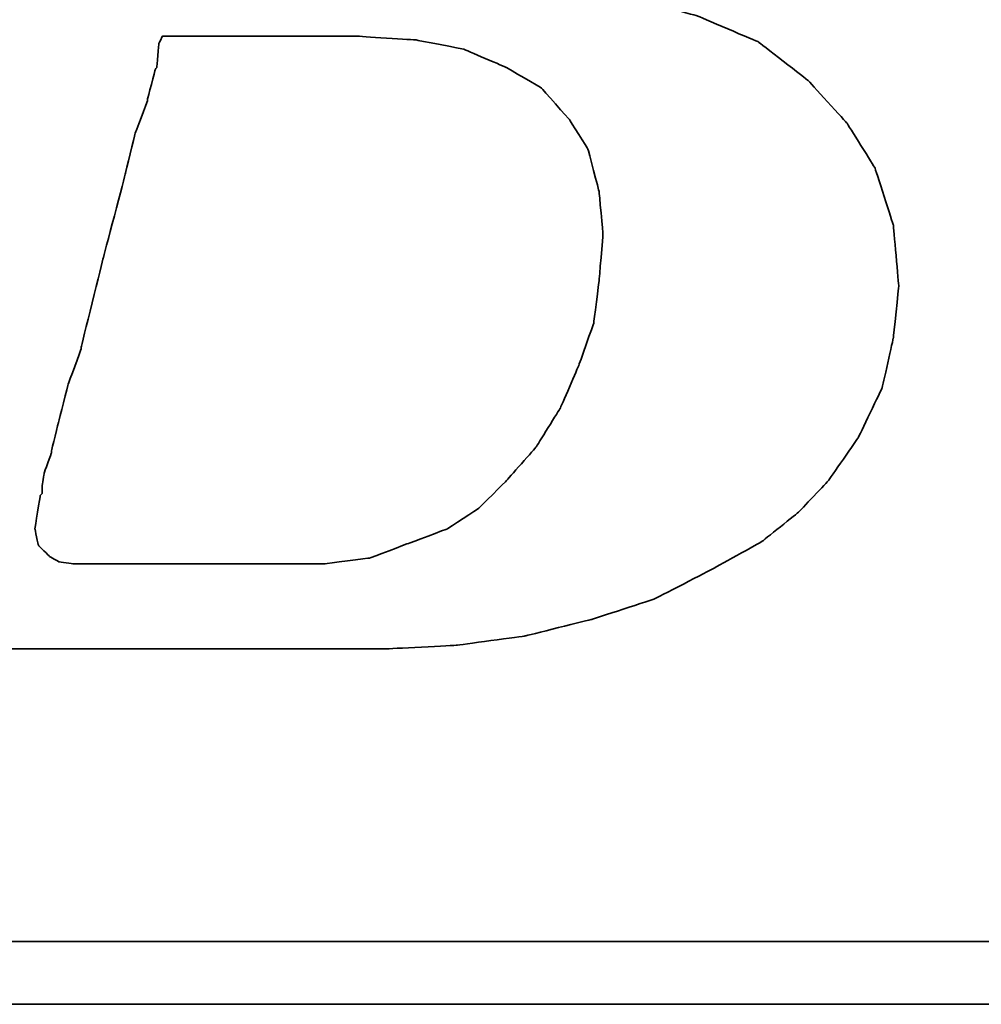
# Model space of a CAD drawing. Header units: millimetres. Extents: x -227 to 3135, y -1502 to 860.
# Tile 79 of 256: x 16.76 to 19.83, y -1191.84 to -1188.69. Entities that reach past the tile are written whole.
import ezdxf

# ---------------------------------------------------------------- set-up
doc = ezdxf.new("R2010")
doc.units = ezdxf.units.MM
doc.layers.add('DIM', color=4, linetype='CONTINUOUS')
doc.layers.add('layer 1', color=7, linetype='CONTINUOUS')

# ---------------------------------------------------------------- blocks, each defined once
blk = doc.blocks.new('TBI MOTION logo(完整正式版)')
at = {"layer": 'layer 1', "color": 22, "lineweight": 35}
for points, knots in [([(-64.65375, -6.86375), (-64.65375, -6.86375), (-64.84375, -7.29625), (-64.84375, -7.29625), (-64.84375, -7.29625), (-64.84375, -7.29625), (-64.86875, -7.34375), (-64.86875, -7.34375), (-64.86875, -7.34375), (-64.86875, -7.34375), (-64.86875, -7.36875), (-64.86875, -7.36875), (-64.86875, -7.36875), (-64.86875, -7.36875), (-65.15375, -7.65375), (-65.15375, -7.65375), (-65.15375, -7.65375), (-65.15375, -7.65375), (-65.17875, -7.65375), (-65.17875, -7.65375), (-65.17875, -7.65375), (-65.17875, -7.65375), (-65.20375, -7.67875), (-65.20375, -7.67875), (-65.20375, -7.67875), (-65.20375, -7.67875), (-65.58875, -7.87125), (-65.58875, -7.87125), (-65.58875, -7.87125), (-65.58875, -7.87125), (-65.63375, -7.87125), (-65.63375, -7.87125), (-65.63375, -7.87125), (-65.63375, -7.87125), (-65.65875, -7.89375), (-65.65875, -7.89375), (-65.65875, -7.89375), (-65.65875, -7.89375), (-66.09375, -7.94375), (-66.09375, -7.94375), (-66.09375, -7.94375), (-66.09375, -7.94375), (-66.11375, -7.94375), (-66.11375, -7.94375), (-66.11375, -7.94375), (-66.11375, -7.94375), (-66.16375, -7.94375), (-66.16375, -7.94375), (-66.16375, -7.94375), (-66.16375, -7.94375), (-66.30875, -7.94375), (-66.30875, -7.94375), (-66.30875, -7.94375), (-66.30875, -7.94375), (-66.69375, -7.94375), (-66.69375, -7.94375), (-66.69375, -7.94375), (-66.69375, -7.94375), (-67.07375, -7.94375), (-67.07375, -7.94375), (-67.07375, -7.94375), (-67.07375, -7.94375), (-67.12375, -7.94375), (-67.12375, -7.94375), (-67.12375, -7.94375), (-67.12375, -7.94375), (-67.12375, -7.96625), (-67.12375, -7.96625), (-67.12375, -7.96625), (-67.12375, -7.96625), (-67.14875, -7.99125), (-67.14875, -7.99125), (-67.14875, -7.99125), (-67.14875, -7.99125), (-67.24375, -8.34875), (-67.24375, -8.34875), (-67.24375, -8.34875), (-67.24375, -8.34875), (-67.31375, -8.68625), (-67.31375, -8.68625), (-67.31375, -8.68625), (-67.31375, -8.68625), (-67.26875, -8.68625), (-67.26875, -8.68625), (-67.26875, -8.68625), (-67.26875, -8.68625), (-67.07375, -8.68625), (-67.07375, -8.68625), (-67.07375, -8.68625), (-67.07375, -8.68625), (-66.54875, -8.68625), (-66.54875, -8.68625), (-66.54875, -8.68625), (-66.54875, -8.68625), (-65.82625, -8.68625), (-65.82625, -8.68625), (-65.82625, -8.68625), (-65.82625, -8.68625), (-65.01375, -8.68625), (-65.01375, -8.68625), (-65.01375, -8.68625), (-65.01375, -8.68625), (-64.05375, -8.68625), (-64.05375, -8.68625), (-64.05375, -8.68625), (-64.05375, -8.68625), (-62.08375, -8.68625), (-62.08375, -8.68625), (-62.08375, -8.68625), (-62.08375, -8.68625), (-60.06875, -8.68625), (-60.06875, -8.68625), (-60.06875, -8.68625), (-60.06875, -8.68625), (-59.10875, -8.68625), (-59.10875, -8.68625), (-59.10875, -8.68625), (-59.10875, -8.68625), (-58.29375, -8.68625), (-58.29375, -8.68625), (-58.29375, -8.68625), (-58.29375, -8.68625), (-57.57375, -8.68625), (-57.57375, -8.68625), (-57.57375, -8.68625), (-57.57375, -8.68625), (-57.04875, -8.68625), (-57.04875, -8.68625), (-57.04875, -8.68625), (-57.04875, -8.68625), (-56.85375, -8.68625), (-56.85375, -8.68625), (-56.85375, -8.68625), (-56.85375, -8.68625), (-56.70875, -8.68625), (-56.70875, -8.68625), (-56.70875, -8.68625), (-56.70875, -8.68625), (-56.61375, -8.68625), (-56.61375, -8.68625), (-56.61375, -8.68625), (-56.61375, -8.68625), (-56.56875, -8.68625), (-56.56875, -8.68625), (-56.56875, -8.68625), (-56.56875, -8.68625), (-55.65375, -8.63875), (-55.65375, -8.63875), (-55.65375, -8.63875), (-55.65375, -8.63875), (-54.76875, -8.51875), (-54.76875, -8.51875), (-54.76875, -8.51875), (-54.76875, -8.51875), (-53.90375, -8.30375), (-53.90375, -8.30375), (-53.90375, -8.30375), (-53.90375, -8.30375), (-53.08875, -8.03875), (-53.08875, -8.03875), (-53.08875, -8.03875), (-53.08875, -8.03875), (-52.34375, -7.65375), (-52.34375, -7.65375), (-52.34375, -7.65375), (-52.34375, -7.65375), (-51.69875, -7.29625), (-51.69875, -7.29625), (-51.69875, -7.29625), (-51.69875, -7.29625), (-51.21875, -6.91125), (-51.21875, -6.91125), (-51.21875, -6.91125), (-51.21875, -6.91125), (-50.83375, -6.50375), (-50.83375, -6.50375), (-50.83375, -6.50375), (-50.83375, -6.50375), (-50.44875, -5.94875), (-50.44875, -5.94875), (-50.44875, -5.94875), (-50.44875, -5.94875), (-50.13875, -5.30375), (-50.13875, -5.30375), (-50.13875, -5.30375), (-50.13875, -5.30375), (-49.99375, -4.65375), (-49.99375, -4.65375), (-49.99375, -4.65375), (-49.99375, -4.65375), (-49.92375, -3.98375), (-49.92375, -3.98375), (-49.92375, -3.98375), (-49.92375, -3.98375), (-49.99375, -3.19374), (-49.99375, -3.19374), (-49.99375, -3.19374), (-49.99375, -3.19374), (-50.23374, -2.44874), (-50.23374, -2.44874), (-50.23374, -2.44874), (-50.23374, -2.44874), (-50.59375, -1.87374), (-50.59375, -1.87374), (-50.59375, -1.87374), (-50.59375, -1.87374), (-51.09875, -1.31874), (-51.09875, -1.31874), (-51.09875, -1.31874), (-51.09875, -1.31874), (-51.74375, -0.81875), (-51.74375, -0.81875), (-51.74375, -0.81875), (-51.74375, -0.81875), (-52.53875, -0.48125), (-52.53875, -0.48125), (-52.53875, -0.48125), (-52.53875, -0.48125), (-53.47375, -0.21875), (-53.47375, -0.21875), (-53.47375, -0.21875), (-53.47375, -0.21875), (-54.52875, -0.04874), (-54.52875, -0.04874), (-54.52875, -0.04874), (-54.52875, -0.04874), (-55.65375, 0.12125), (-55.65375, 0.12125), (-55.65375, 0.12125), (-55.65375, 0.12125), (-54.50375, 0.28624), (-54.50375, 0.28624), (-54.50375, 0.28624), (-54.50375, 0.28624), (-53.83375, 0.38124), (-53.83375, 0.38124), (-53.83375, 0.38124), (-53.83375, 0.38124), (-53.18375, 0.50125), (-53.18375, 0.50125), (-53.18375, 0.50125), (-53.18375, 0.50125), (-52.55875, 0.66874), (-52.55875, 0.66874), (-52.55875, 0.66874), (-52.55875, 0.66874), (-52.03375, 0.86124), (-52.03375, 0.86124), (-52.03375, 0.86124), (-52.03375, 0.86124), (-51.50374, 1.03124), (-51.50374, 1.03124), (-51.50374, 1.03124), (-51.50374, 1.03124), (-51.09875, 1.27125), (-51.09875, 1.27125), (-51.09875, 1.27125), (-51.09875, 1.27125), (-50.71375, 1.48624), (-50.71375, 1.48624), (-50.71375, 1.48624), (-50.71375, 1.48624), (-50.37625, 1.77625), (-50.37625, 1.77625), (-50.37625, 1.77625), (-50.37625, 1.77625), (-49.82375, 2.37625), (-49.82375, 2.37625), (-49.82375, 2.37625), (-49.82375, 2.37625), (-49.41875, 2.99625), (-49.41875, 2.99625), (-49.41875, 2.99625), (-49.41875, 2.99625), (-49.22375, 3.76625), (-49.22375, 3.76625), (-49.22375, 3.76625), (-49.22375, 3.76625), (-49.15375, 4.50874), (-49.15375, 4.50874), (-49.15375, 4.50874), (-49.15375, 4.50874), (-49.20375, 5.25125), (-49.20375, 5.25125), (-49.20375, 5.25125), (-49.20375, 5.25125), (-49.41875, 5.92625), (-49.41875, 5.92625), (-49.41875, 5.92625), (-49.41875, 5.92625), (-49.77875, 6.47625), (-49.77875, 6.47625), (-49.77875, 6.47625), (-49.77875, 6.47625), (-50.33125, 7.02624), (-50.33125, 7.02624), (-50.33125, 7.02624), (-50.33125, 7.02624), (-51.00125, 7.43625), (-51.00125, 7.43625), (-51.00125, 7.43625), (-51.00125, 7.43625), (-51.79375, 7.72625), (-51.79375, 7.72625), (-51.79375, 7.72625), (-51.79375, 7.72625), (-52.72875, 7.89124), (-52.72875, 7.89124), (-52.72875, 7.89124), (-52.72875, 7.89124), (-53.83375, 7.98625), (-53.83375, 7.98625), (-53.83375, 7.98625), (-53.83375, 7.98625), (-53.92875, 7.98625), (-53.92875, 7.98625), (-53.92875, 7.98625), (-53.92875, 7.98625), (-54.26375, 7.98625), (-54.26375, 7.98625), (-54.26375, 7.98625), (-54.26375, 7.98625), (-54.74375, 7.98625), (-54.74375, 7.98625), (-54.74375, 7.98625), (-54.74375, 7.98625), (-55.36875, 7.98625), (-55.36875, 7.98625), (-55.36875, 7.98625), (-55.36875, 7.98625), (-56.13375, 7.98625), (-56.13375, 7.98625), (-56.13375, 7.98625), (-56.13375, 7.98625), (-56.94875, 7.98625), (-56.94875, 7.98625), (-56.94875, 7.98625), (-56.94875, 7.98625), (-58.77625, 7.98625), (-58.77625, 7.98625), (-58.77625, 7.98625), (-58.77625, 7.98625), (-60.59875, 7.98625), (-60.59875, 7.98625), (-60.59875, 7.98625), (-60.59875, 7.98625), (-61.41375, 7.98625), (-61.41375, 7.98625), (-61.41375, 7.98625), (-61.41375, 7.98625), (-62.17875, 7.98625), (-62.17875, 7.98625), (-62.17875, 7.98625), (-62.17875, 7.98625), (-62.80375, 7.98625), (-62.80375, 7.98625), (-62.80375, 7.98625), (-62.80375, 7.98625), (-63.30625, 7.98625), (-63.30625, 7.98625), (-63.30625, 7.98625), (-63.30625, 7.98625), (-63.57375, 7.98625), (-63.57375, 7.98625), (-63.57375, 7.98625), (-63.57375, 7.98625), (-63.57375, 7.96375), (-63.57375, 7.96375), (-63.57375, 7.96375), (-63.57375, 7.96375), (-63.59875, 7.94125), (-63.59875, 7.94125), (-63.59875, 7.94125), (-63.59875, 7.94125), (-63.69375, 7.55625), (-63.69375, 7.55625), (-63.69375, 7.55625), (-63.69375, 7.55625), (-63.76375, 7.24624), (-63.76375, 7.24624), (-63.76375, 7.24624), (-63.76375, 7.24624), (-63.23875, 7.24624), (-63.23875, 7.24624), (-63.23875, 7.24624), (-63.23875, 7.24624), (-62.75875, 7.24624), (-62.75875, 7.24624), (-62.75875, 7.24624), (-62.75875, 7.24624), (-62.61125, 7.24624), (-62.61125, 7.24624), (-62.61125, 7.24624), (-62.61125, 7.24624), (-62.56625, 7.24624), (-62.56625, 7.24624), (-62.56625, 7.24624), (-62.56625, 7.24624), (-62.22875, 7.24624), (-62.22875, 7.24624), (-62.22875, 7.24624), (-62.22875, 7.24624), (-62.20375, 7.24624), (-62.20375, 7.24624), (-62.20375, 7.24624), (-62.20375, 7.24624), (-62.17875, 7.21875), (-62.17875, 7.21875), (-62.17875, 7.21875), (-62.17875, 7.21875), (-61.96375, 7.17125), (-61.96375, 7.17125), (-61.96375, 7.17125), (-61.96375, 7.17125), (-61.72375, 7.12624), (-61.72375, 7.12624), (-61.72375, 7.12624), (-61.72375, 7.12624), (-61.70375, 7.12624), (-61.70375, 7.12624), (-61.70375, 7.12624), (-61.70375, 7.12624), (-61.55875, 7.07624), (-61.55875, 7.07624), (-61.55875, 7.07624), (-61.55875, 7.07624), (-61.50875, 7.07624), (-61.50875, 7.07624), (-61.50875, 7.07624), (-61.50875, 7.07624), (-61.48375, 7.02624), (-61.48375, 7.02624), (-61.48375, 7.02624), (-61.48375, 7.02624), (-61.31875, 6.83375), (-61.31875, 6.83375), (-61.31875, 6.83375), (-61.31875, 6.83375), (-61.29375, 6.81125), (-61.29375, 6.81125), (-61.29375, 6.81125), (-61.29375, 6.81125), (-61.29375, 6.78625), (-61.29375, 6.78625), (-61.29375, 6.78625), (-61.29375, 6.78625), (-61.19875, 6.50124), (-61.19875, 6.50124), (-61.19875, 6.50124), (-61.19875, 6.50124), (-61.17375, 6.45124), (-61.17375, 6.45124), (-61.17375, 6.45124), (-61.17375, 6.45124), (-61.19875, 6.40625), (-61.19875, 6.40625), (-61.19875, 6.40625), (-61.19875, 6.40625), (-61.26875, 5.99624), (-61.26875, 5.99624), (-61.26875, 5.99624), (-61.26875, 5.99624), (-61.26875, 5.85125), (-61.26875, 5.85125), (-61.26875, 5.85125), (-61.26875, 5.85125), (-61.26875, 5.82625), (-61.26875, 5.82625), (-61.26875, 5.82625), (-61.26875, 5.82625), (-61.29375, 5.80625), (-61.29375, 5.80625), (-61.29375, 5.80625), (-61.29375, 5.80625), (-61.34125, 5.66125), (-61.34125, 5.66125), (-61.34125, 5.66125), (-61.34125, 5.66125), (-61.41375, 5.44625), (-61.41375, 5.44625), (-61.41375, 5.44625), (-61.41375, 5.44625), (-61.48375, 5.15625), (-61.48375, 5.15625), (-61.48375, 5.15625), (-61.48375, 5.15625), (-61.58375, 4.82124), (-61.58375, 4.82124), (-61.58375, 4.82124), (-61.58375, 4.82124), (-61.79875, 4.00375), (-61.79875, 4.00375), (-61.79875, 4.00375), (-61.79875, 4.00375), (-62.05875, 2.99625), (-62.05875, 2.99625), (-62.05875, 2.99625), (-62.05875, 2.99625), (-62.34875, 1.91625), (-62.34875, 1.91625), (-62.34875, 1.91625), (-62.34875, 1.91625), (-62.97375, -0.41124), (-62.97375, -0.41124), (-62.97375, -0.41124), (-62.97375, -0.41124), (-63.59875, -2.75875), (-63.59875, -2.75875), (-63.59875, -2.75875), (-63.59875, -2.75875), (-63.88375, -3.86374), (-63.88375, -3.86374), (-63.88375, -3.86374), (-63.88375, -3.86374), (-64.14875, -4.82374), (-64.14875, -4.82374), (-64.14875, -4.82374), (-64.14875, -4.82374), (-64.36375, -5.64125), (-64.36375, -5.64125), (-64.36375, -5.64125), (-64.36375, -5.64125), (-64.43625, -5.97625), (-64.43625, -5.97625), (-64.43625, -5.97625), (-64.43625, -5.97625), (-64.50875, -6.28625), (-64.50875, -6.28625), (-64.50875, -6.28625), (-64.50875, -6.28625), (-64.50875, -6.30875), (-64.50875, -6.30875), (-64.50875, -6.30875), (-64.50875, -6.30875), (-64.57875, -6.50375), (-64.57875, -6.50375), (-64.57875, -6.50375), (-64.57875, -6.50375), (-64.62875, -6.69625), (-64.62875, -6.69625), (-64.62875, -6.69625), (-64.62875, -6.69625), (-64.62875, -6.76875), (-64.62875, -6.76875), (-64.62875, -6.76875), (-64.62875, -6.76875), (-64.62875, -6.81375), (-64.62875, -6.81375), (-64.62875, -6.81375), (-64.62875, -6.81375), (-64.62875, -6.83875), (-64.62875, -6.83875), (-64.62875, -6.83875), (-64.62875, -6.83875), (-64.65375, -6.86375), (-64.65375, -6.86375)], [0, 0, 0, 0, 0.00719424, 0.00719424, 0.00719424, 0.00719425, 0.01438849, 0.01438849, 0.01438849, 0.0143885, 0.02158273, 0.02158273, 0.02158273, 0.02158274, 0.02877698, 0.02877698, 0.02877698, 0.02877699, 0.03597122, 0.03597122, 0.03597122, 0.03597123, 0.04316547, 0.04316547, 0.04316547, 0.04316548, 0.05035971, 0.05035971, 0.05035971, 0.05035972, 0.05755396, 0.05755396, 0.05755396, 0.05755397, 0.0647482, 0.0647482, 0.0647482, 0.06474821, 0.07194245, 0.07194245, 0.07194245, 0.07194246, 0.07913669, 0.07913669, 0.07913669, 0.0791367, 0.08633094, 0.08633094, 0.08633094, 0.08633095, 0.09352518, 0.09352518, 0.09352518, 0.09352519, 0.10071942, 0.10071942, 0.10071942, 0.10071943, 0.10791367, 0.10791367, 0.10791367, 0.10791368, 0.11510791, 0.11510791, 0.11510791, 0.11510792, 0.12230216, 0.12230216, 0.12230216, 0.12230217, 0.1294964, 0.1294964, 0.1294964, 0.12949641, 0.13669065, 0.13669065, 0.13669065, 0.13669066, 0.14388489, 0.14388489, 0.14388489, 0.1438849, 0.15107914, 0.15107914, 0.15107914, 0.15107915, 0.15827338, 0.15827338, 0.15827338, 0.15827339, 0.16546763, 0.16546763, 0.16546763, 0.16546764, 0.17266187, 0.17266187, 0.17266187, 0.17266188, 0.17985612, 0.17985612, 0.17985612, 0.17985613, 0.18705036, 0.18705036, 0.18705036, 0.18705037, 0.1942446, 0.1942446, 0.1942446, 0.19424461, 0.20143885, 0.20143885, 0.20143885, 0.20143886, 0.20863309, 0.20863309, 0.20863309, 0.2086331, 0.21582734, 0.21582734, 0.21582734, 0.21582735, 0.22302158, 0.22302158, 0.22302158, 0.22302159, 0.23021583, 0.23021583, 0.23021583, 0.23021584, 0.23741007, 0.23741007, 0.23741007, 0.23741008, 0.24460432, 0.24460432, 0.24460432, 0.24460433, 0.25179856, 0.25179856, 0.25179856, 0.25179857, 0.25899281, 0.25899281, 0.25899281, 0.25899282, 0.26618705, 0.26618705, 0.26618705, 0.26618706, 0.27338129, 0.27338129, 0.27338129, 0.2733813, 0.28057554, 0.28057554, 0.28057554, 0.28057555, 0.28776978, 0.28776978, 0.28776978, 0.28776979, 0.29496403, 0.29496403, 0.29496403, 0.29496404, 0.30215827, 0.30215827, 0.30215827, 0.30215828, 0.30935252, 0.30935252, 0.30935252, 0.30935253, 0.31654676, 0.31654676, 0.31654676, 0.31654677, 0.32374101, 0.32374101, 0.32374101, 0.32374102, 0.33093525, 0.33093525, 0.33093525, 0.33093526, 0.3381295, 0.3381295, 0.3381295, 0.33812951, 0.34532374, 0.34532374, 0.34532374, 0.34532375, 0.35251799, 0.35251799, 0.35251799, 0.352518, 0.35971223, 0.35971223, 0.35971223, 0.35971224, 0.36690647, 0.36690647, 0.36690647, 0.36690648, 0.37410072, 0.37410072, 0.37410072, 0.37410073, 0.38129496, 0.38129496, 0.38129496, 0.38129497, 0.38848921, 0.38848921, 0.38848921, 0.38848922, 0.39568345, 0.39568345, 0.39568345, 0.39568346, 0.4028777, 0.4028777, 0.4028777, 0.40287771, 0.41007194, 0.41007194, 0.41007194, 0.41007195, 0.41726619, 0.41726619, 0.41726619, 0.4172662, 0.42446043, 0.42446043, 0.42446043, 0.42446044, 0.43165468, 0.43165468, 0.43165468, 0.43165469, 0.43884892, 0.43884892, 0.43884892, 0.43884893, 0.44604317, 0.44604317, 0.44604317, 0.44604318, 0.45323741, 0.45323741, 0.45323741, 0.45323742, 0.46043165, 0.46043165, 0.46043165, 0.46043166, 0.4676259, 0.4676259, 0.4676259, 0.46762591, 0.47482014, 0.47482014, 0.47482014, 0.47482015, 0.48201439, 0.48201439, 0.48201439, 0.4820144, 0.48920863, 0.48920863, 0.48920863, 0.48920864, 0.49640288, 0.49640288, 0.49640288, 0.49640289, 0.50359712, 0.50359712, 0.50359712, 0.50359713, 0.51079137, 0.51079137, 0.51079137, 0.51079138, 0.51798561, 0.51798561, 0.51798561, 0.51798562, 0.52517986, 0.52517986, 0.52517986, 0.52517987, 0.5323741, 0.5323741, 0.5323741, 0.53237411, 0.53956835, 0.53956835, 0.53956835, 0.53956836, 0.54676259, 0.54676259, 0.54676259, 0.5467626, 0.55395683, 0.55395683, 0.55395683, 0.55395684, 0.56115108, 0.56115108, 0.56115108, 0.56115109, 0.56834532, 0.56834532, 0.56834532, 0.56834533, 0.57553957, 0.57553957, 0.57553957, 0.57553958, 0.58273381, 0.58273381, 0.58273381, 0.58273382, 0.58992806, 0.58992806, 0.58992806, 0.58992807, 0.5971223, 0.5971223, 0.5971223, 0.59712231, 0.60431655, 0.60431655, 0.60431655, 0.60431656, 0.61151079, 0.61151079, 0.61151079, 0.6115108, 0.61870504, 0.61870504, 0.61870504, 0.61870505, 0.62589928, 0.62589928, 0.62589928, 0.62589929, 0.63309353, 0.63309353, 0.63309353, 0.63309354, 0.64028777, 0.64028777, 0.64028777, 0.64028778, 0.64748201, 0.64748201, 0.64748201, 0.64748202, 0.65467626, 0.65467626, 0.65467626, 0.65467627, 0.6618705, 0.6618705, 0.6618705, 0.66187051, 0.66906475, 0.66906475, 0.66906475, 0.66906476, 0.67625899, 0.67625899, 0.67625899, 0.676259, 0.68345324, 0.68345324, 0.68345324, 0.68345325, 0.69064748, 0.69064748, 0.69064748, 0.69064749, 0.69784173, 0.69784173, 0.69784173, 0.69784174, 0.70503597, 0.70503597, 0.70503597, 0.70503598, 0.71223022, 0.71223022, 0.71223022, 0.71223023, 0.71942446, 0.71942446, 0.71942446, 0.71942447, 0.72661871, 0.72661871, 0.72661871, 0.72661872, 0.73381295, 0.73381295, 0.73381295, 0.73381296, 0.74100719, 0.74100719, 0.74100719, 0.7410072, 0.74820144, 0.74820144, 0.74820144, 0.74820145, 0.75539568, 0.75539568, 0.75539568, 0.75539569, 0.76258993, 0.76258993, 0.76258993, 0.76258994, 0.76978417, 0.76978417, 0.76978417, 0.76978418, 0.77697842, 0.77697842, 0.77697842, 0.77697843, 0.78417266, 0.78417266, 0.78417266, 0.78417267, 0.79136691, 0.79136691, 0.79136691, 0.79136692, 0.79856115, 0.79856115, 0.79856115, 0.79856116, 0.8057554, 0.8057554, 0.8057554, 0.80575541, 0.81294964, 0.81294964, 0.81294964, 0.81294965, 0.82014388, 0.82014388, 0.82014388, 0.82014389, 0.82733813, 0.82733813, 0.82733813, 0.82733814, 0.83453237, 0.83453237, 0.83453237, 0.83453238, 0.84172662, 0.84172662, 0.84172662, 0.84172663, 0.84892086, 0.84892086, 0.84892086, 0.84892087, 0.85611511, 0.85611511, 0.85611511, 0.85611512, 0.86330935, 0.86330935, 0.86330935, 0.86330936, 0.8705036, 0.8705036, 0.8705036, 0.87050361, 0.87769784, 0.87769784, 0.87769784, 0.87769785, 0.88489209, 0.88489209, 0.88489209, 0.8848921, 0.89208633, 0.89208633, 0.89208633, 0.89208634, 0.89928058, 0.89928058, 0.89928058, 0.89928059, 0.90647482, 0.90647482, 0.90647482, 0.90647483, 0.91366906, 0.91366906, 0.91366906, 0.91366907, 0.92086331, 0.92086331, 0.92086331, 0.92086332, 0.92805755, 0.92805755, 0.92805755, 0.92805756, 0.9352518, 0.9352518, 0.9352518, 0.93525181, 0.94244604, 0.94244604, 0.94244604, 0.94244605, 0.94964029, 0.94964029, 0.94964029, 0.9496403, 0.95683453, 0.95683453, 0.95683453, 0.95683454, 0.96402878, 0.96402878, 0.96402878, 0.96402879, 0.97122302, 0.97122302, 0.97122302, 0.97122303, 0.97841727, 0.97841727, 0.97841727, 0.97841728, 0.98561151, 0.98561151, 0.98561151, 0.98561152, 0.99280576, 0.99280576, 0.99280576, 0.99280577, 1, 1, 1, 1]), ([(-61.03125, -6.57375), (-61.03125, -6.57375), (-61.03125, -6.67125), (-61.03125, -6.67125), (-61.03125, -6.67125), (-61.03125, -6.67125), (-61.05375, -6.69625), (-61.05375, -6.69625), (-61.05375, -6.69625), (-61.05375, -6.69625), (-61.12375, -7.12875), (-61.12375, -7.12875), (-61.12375, -7.12875), (-61.12375, -7.12875), (-61.07875, -7.34375), (-61.07875, -7.34375), (-61.07875, -7.34375), (-61.07875, -7.34375), (-60.93375, -7.48875), (-60.93375, -7.48875), (-60.93375, -7.48875), (-60.93375, -7.48875), (-60.81375, -7.55625), (-60.81375, -7.55625), (-60.81375, -7.55625), (-60.81375, -7.55625), (-60.62375, -7.58375), (-60.62375, -7.58375), (-60.62375, -7.58375), (-60.62375, -7.58375), (-60.30875, -7.58375), (-60.30875, -7.58375), (-60.30875, -7.58375), (-60.30875, -7.58375), (-59.97375, -7.58375), (-59.97375, -7.58375), (-59.97375, -7.58375), (-59.97375, -7.58375), (-59.87875, -7.58375), (-59.87875, -7.58375), (-59.87875, -7.58375), (-59.87875, -7.58375), (-59.63625, -7.58375), (-59.63625, -7.58375), (-59.63625, -7.58375), (-59.63625, -7.58375), (-58.96875, -7.58375), (-58.96875, -7.58375), (-58.96875, -7.58375), (-58.96875, -7.58375), (-58.29375, -7.58375), (-58.29375, -7.58375), (-58.29375, -7.58375), (-58.29375, -7.58375), (-58.05375, -7.58375), (-58.05375, -7.58375), (-58.05375, -7.58375), (-58.05375, -7.58375), (-57.98375, -7.58375), (-57.98375, -7.58375), (-57.98375, -7.58375), (-57.98375, -7.58375), (-57.35875, -7.58375), (-57.35875, -7.58375), (-57.35875, -7.58375), (-57.35875, -7.58375), (-56.78375, -7.50875), (-56.78375, -7.50875), (-56.78375, -7.50875), (-56.78375, -7.50875), (-56.27875, -7.31875), (-56.27875, -7.31875), (-56.27875, -7.31875), (-56.27875, -7.31875), (-55.77375, -7.12875), (-55.77375, -7.12875), (-55.77375, -7.12875), (-55.77375, -7.12875), (-55.36875, -6.86375), (-55.36875, -6.86375), (-55.36875, -6.86375), (-55.36875, -6.86375), (-55.00875, -6.50375), (-55.00875, -6.50375), (-55.00875, -6.50375), (-55.00875, -6.50375), (-54.62375, -6.06875), (-54.62375, -6.06875), (-54.62375, -6.06875), (-54.62375, -6.06875), (-54.31375, -5.56875), (-54.31375, -5.56875), (-54.31375, -5.56875), (-54.31375, -5.56875), (-54.07375, -5.01625), (-54.07375, -5.01625), (-54.07375, -5.01625), (-54.07375, -5.01625), (-53.87875, -4.46374), (-53.87875, -4.46374), (-53.87875, -4.46374), (-53.87875, -4.46374), (-53.80875, -3.91375), (-53.80875, -3.91375), (-53.80875, -3.91375), (-53.80875, -3.91375), (-53.75875, -3.31375), (-53.75875, -3.31375), (-53.75875, -3.31375), (-53.75875, -3.31375), (-53.80875, -2.75875), (-53.80875, -2.75875), (-53.80875, -2.75875), (-53.80875, -2.75875), (-53.95375, -2.20875), (-53.95375, -2.20875), (-53.95375, -2.20875), (-53.95375, -2.20875), (-54.19375, -1.82625), (-54.19375, -1.82625), (-54.19375, -1.82625), (-54.19375, -1.82625), (-54.55375, -1.41875), (-54.55375, -1.41875), (-54.55375, -1.41875), (-54.55375, -1.41875), (-55.00875, -1.15125), (-55.00875, -1.15125), (-55.00875, -1.15125), (-55.00875, -1.15125), (-55.56125, -0.91375), (-55.56125, -0.91375), (-55.56125, -0.91375), (-55.56125, -0.91375), (-56.18125, -0.79375), (-56.18125, -0.79375), (-56.18125, -0.79375), (-56.18125, -0.79375), (-56.94875, -0.74374), (-56.94875, -0.74374), (-56.94875, -0.74374), (-56.94875, -0.74374), (-56.99875, -0.74374), (-56.99875, -0.74374), (-56.99875, -0.74374), (-56.99875, -0.74374), (-57.09375, -0.74374), (-57.09375, -0.74374), (-57.09375, -0.74374), (-57.09375, -0.74374), (-57.38375, -0.74374), (-57.38375, -0.74374), (-57.38375, -0.74374), (-57.38375, -0.74374), (-57.76875, -0.74374), (-57.76875, -0.74374), (-57.76875, -0.74374), (-57.76875, -0.74374), (-58.24625, -0.74374), (-58.24625, -0.74374), (-58.24625, -0.74374), (-58.24625, -0.74374), (-58.72875, -0.74374), (-58.72875, -0.74374), (-58.72875, -0.74374), (-58.72875, -0.74374), (-59.20875, -0.74374), (-59.20875, -0.74374), (-59.20875, -0.74374), (-59.20875, -0.74374), (-59.46875, -0.74374), (-59.46875, -0.74374), (-59.46875, -0.74374), (-59.46875, -0.74374), (-59.51625, -0.83875), (-59.51625, -0.83875), (-59.51625, -0.83875), (-59.51625, -0.83875), (-59.54375, -1.15125), (-59.54375, -1.15125), (-59.54375, -1.15125), (-59.54375, -1.15125), (-59.56375, -1.17874), (-59.56375, -1.17874), (-59.56375, -1.17874), (-59.56375, -1.17874), (-59.66375, -1.55875), (-59.66375, -1.55875), (-59.66375, -1.55875), (-59.66375, -1.55875), (-59.66375, -1.58375), (-59.66375, -1.58375), (-59.66375, -1.58375), (-59.66375, -1.58375), (-59.82875, -2.01874), (-59.82875, -2.01874), (-59.82875, -2.01874), (-59.82875, -2.01874), (-59.94875, -2.52125), (-59.94875, -2.52125), (-59.94875, -2.52125), (-59.94875, -2.52125), (-60.23875, -3.62375), (-60.23875, -3.62375), (-60.23875, -3.62375), (-60.23875, -3.62375), (-60.52375, -4.77624), (-60.52375, -4.77624), (-60.52375, -4.77624), (-60.52375, -4.77624), (-60.52375, -4.79874), (-60.52375, -4.79874), (-60.52375, -4.79874), (-60.52375, -4.79874), (-60.69125, -5.25375), (-60.69125, -5.25375), (-60.69125, -5.25375), (-60.69125, -5.25375), (-60.81375, -5.73625), (-60.81375, -5.73625), (-60.81375, -5.73625), (-60.81375, -5.73625), (-60.90875, -6.11875), (-60.90875, -6.11875), (-60.90875, -6.11875), (-60.90875, -6.11875), (-60.90875, -6.14375), (-60.90875, -6.14375), (-60.90875, -6.14375), (-60.90875, -6.14375), (-61.00375, -6.40875), (-61.00375, -6.40875), (-61.00375, -6.40875), (-61.00375, -6.40875), (-61.03125, -6.57375), (-61.03125, -6.57375)], [0, 0, 0, 0, 0.01694915, 0.01694915, 0.01694915, 0.01694916, 0.03389831, 0.03389831, 0.03389831, 0.03389832, 0.05084746, 0.05084746, 0.05084746, 0.05084747, 0.06779661, 0.06779661, 0.06779661, 0.06779662, 0.08474576, 0.08474576, 0.08474576, 0.08474577, 0.10169492, 0.10169492, 0.10169492, 0.10169493, 0.11864407, 0.11864407, 0.11864407, 0.11864408, 0.13559322, 0.13559322, 0.13559322, 0.13559323, 0.15254237, 0.15254237, 0.15254237, 0.15254238, 0.16949153, 0.16949153, 0.16949153, 0.16949154, 0.18644068, 0.18644068, 0.18644068, 0.18644069, 0.20338983, 0.20338983, 0.20338983, 0.20338984, 0.22033898, 0.22033898, 0.22033898, 0.22033899, 0.23728814, 0.23728814, 0.23728814, 0.23728815, 0.25423729, 0.25423729, 0.25423729, 0.2542373, 0.27118644, 0.27118644, 0.27118644, 0.27118645, 0.28813559, 0.28813559, 0.28813559, 0.2881356, 0.30508475, 0.30508475, 0.30508475, 0.30508476, 0.3220339, 0.3220339, 0.3220339, 0.32203391, 0.33898305, 0.33898305, 0.33898305, 0.33898306, 0.3559322, 0.3559322, 0.3559322, 0.35593221, 0.37288136, 0.37288136, 0.37288136, 0.37288137, 0.38983051, 0.38983051, 0.38983051, 0.38983052, 0.40677966, 0.40677966, 0.40677966, 0.40677967, 0.42372881, 0.42372881, 0.42372881, 0.42372882, 0.44067797, 0.44067797, 0.44067797, 0.44067798, 0.45762712, 0.45762712, 0.45762712, 0.45762713, 0.47457627, 0.47457627, 0.47457627, 0.47457628, 0.49152542, 0.49152542, 0.49152542, 0.49152543, 0.50847458, 0.50847458, 0.50847458, 0.50847459, 0.52542373, 0.52542373, 0.52542373, 0.52542374, 0.54237288, 0.54237288, 0.54237288, 0.54237289, 0.55932203, 0.55932203, 0.55932203, 0.55932204, 0.57627119, 0.57627119, 0.57627119, 0.5762712, 0.59322034, 0.59322034, 0.59322034, 0.59322035, 0.61016949, 0.61016949, 0.61016949, 0.6101695, 0.62711864, 0.62711864, 0.62711864, 0.62711865, 0.6440678, 0.6440678, 0.6440678, 0.64406781, 0.66101695, 0.66101695, 0.66101695, 0.66101696, 0.6779661, 0.6779661, 0.6779661, 0.67796611, 0.69491525, 0.69491525, 0.69491525, 0.69491526, 0.71186441, 0.71186441, 0.71186441, 0.71186442, 0.72881356, 0.72881356, 0.72881356, 0.72881357, 0.74576271, 0.74576271, 0.74576271, 0.74576272, 0.76271186, 0.76271186, 0.76271186, 0.76271187, 0.77966102, 0.77966102, 0.77966102, 0.77966103, 0.79661017, 0.79661017, 0.79661017, 0.79661018, 0.81355932, 0.81355932, 0.81355932, 0.81355933, 0.83050847, 0.83050847, 0.83050847, 0.83050848, 0.84745763, 0.84745763, 0.84745763, 0.84745764, 0.86440678, 0.86440678, 0.86440678, 0.86440679, 0.88135593, 0.88135593, 0.88135593, 0.88135594, 0.89830508, 0.89830508, 0.89830508, 0.89830509, 0.91525424, 0.91525424, 0.91525424, 0.91525425, 0.93220339, 0.93220339, 0.93220339, 0.9322034, 0.94915254, 0.94915254, 0.94915254, 0.94915255, 0.96610169, 0.96610169, 0.96610169, 0.9661017, 0.98305085, 0.98305085, 0.98305085, 0.98305086, 1, 1, 1, 1]), ([(75.90875, -9.47875), (75.90875, -9.47875), (75.90875, -12.28625), (75.90875, -12.28625), (75.90875, -12.28625), (75.90875, -12.28625), (75.90875, -12.47875), (75.90875, -12.47875), (75.90875, -12.47875), (75.90875, -12.47875), (75.71625, -12.47875), (75.71625, -12.47875), (75.71625, -12.47875), (75.71625, -12.47875), (-88.32875, -12.47875), (-88.32875, -12.47875), (-88.32875, -12.47875), (-88.32875, -12.47875), (-88.32875, -13.29375), (-88.32875, -13.29375), (-88.32875, -13.29375), (-88.32875, -13.29375), (82.89125, -13.29375), (82.89125, -13.29375), (82.89125, -13.29375), (82.89125, -13.29375), (75.90875, -9.47875), (75.90875, -9.47875)], [0, 0, 0, 0, 0.14285714, 0.14285714, 0.14285714, 0.14285715, 0.28571429, 0.28571429, 0.28571429, 0.2857143, 0.42857143, 0.42857143, 0.42857143, 0.42857144, 0.57142857, 0.57142857, 0.57142857, 0.57142858, 0.71428571, 0.71428571, 0.71428571, 0.71428572, 0.85714286, 0.85714286, 0.85714286, 0.85714287, 1, 1, 1, 1])]:
    blk.add_open_spline(points, degree=3, knots=knots, dxfattribs=at)

msp = doc.modelspace()

# ---------------------------------------------------------------- block references
at = {"layer": 'DIM', "color": 7, "xscale": 0.246592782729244, "yscale": 0.246592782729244, "zscale": 0.246592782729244}
msp.add_blockref('TBI MOTION logo(完整正式版)', (31.8792, -1188.5636), dxfattribs=at)

doc.saveas('drawing.dxf')
